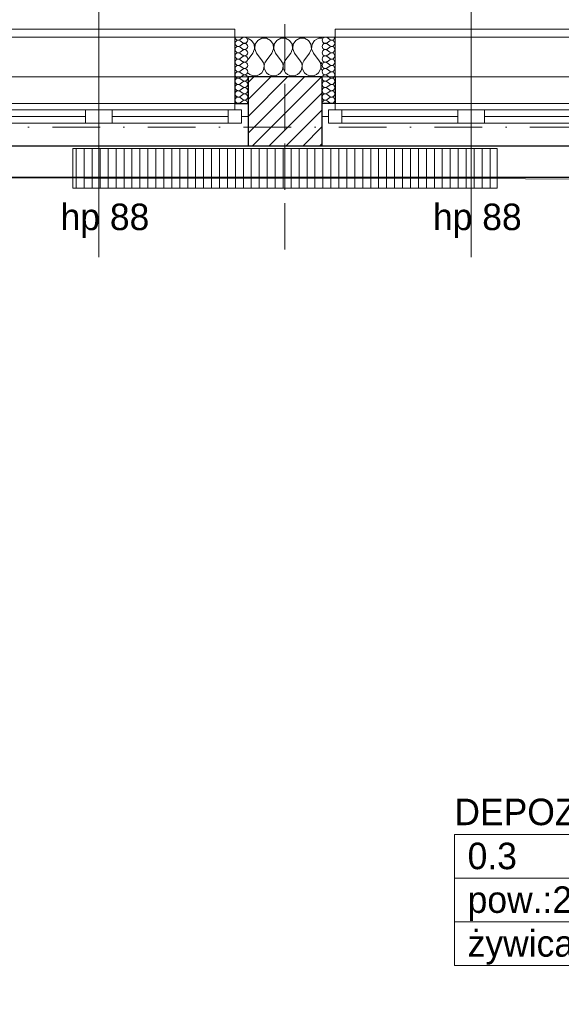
# Model space of a CAD drawing. Header units: millimetres. Extents: x 172139 to 266886, y 89395 to 138225.
# Tile 85 of 94: x 217757 to 219799, y 118029 to 121741. Entities that reach past the tile are written whole.
import ezdxf
from ezdxf.enums import TextEntityAlignment as Align

# ---------------------------------------------------------------- set-up
doc = ezdxf.new("R2010")
doc.units = ezdxf.units.MM
doc.header["$MEASUREMENT"] = 0
doc.linetypes.add('Krawędzie ukryte', pattern=[225, 175, -50])
doc.linetypes.add('Kropki i Kreski', pattern=[360, 180, -90, 0, -90])
for name, color, linetype in [('Konstrukcja - Siatki mod', 7, 'Continuous'), ('KR_INW', 7, 'Continuous'), ('NAPIS_SODON', 7, 'Continuous'), ('Okna ArchiCADa', 7, 'Continuous'), ('STREFA_NOWE_POM', 7, 'Continuous'), ('Znaczniki okien ArchiCADa', 7, 'Continuous')]:
    doc.layers.add(name, color=color, linetype=linetype)
for name, color, linetype, lineweight, true_color in [('Konstrukcja - Siatki mod_Nr_pióra__48', 7, 'Continuous', 15, 0xa80f02), ('KR_INW_Nr_pióra__102', 7, 'Continuous', 5, 0xcccccc), ('Okna ArchiCADa_Nr_pióra__61', 7, 'Continuous', 13, 0x6a6a6a), ('Okna ArchiCADa_Nr_pióra__64', 7, 'Continuous', 13, 0x41c341), ('PRZBUDOWA_W_KAN_OPIS_Nr_pióra__24', 7, 'Continuous', 15, 0x029e21), ('W_KAN_GRZEJNIKI_Nr_pióra__24', 7, 'Continuous', 15, 0x029e21), ('W_KAN_GRZEJNIKI_Nr_pióra__4', 7, 'Continuous', 13, 0x029e21), ('Znaczniki okien ArchiCADa_Nr_pióra__20', 7, 'Continuous', 13, 0xb00000), ('Znaczniki okien ArchiCADa_Nr_pióra__44', 7, 'Continuous', 13, 0x029e21)]:
    doc.layers.add(name, color=color, linetype=linetype, lineweight=lineweight, true_color=true_color)
for name, color, linetype, lineweight in [('KR_INW_Nr_pióra__101', 252, 'Continuous', 5), ('KR_INW_Nr_pióra__27', 7, 'Continuous', 25), ('KR_INW_Nr_pióra__47', 7, 'Continuous', 15), ('Metryczki pomieszczeń ArchiCADa_Nr_pióra__1', 7, 'Continuous', 13), ('NAPIS_SODON_Nr_pióra__1', 7, 'Continuous', 13), ('NAPIS_SODON_Nr_pióra__121', 255, 'Continuous', 0), ('Okna ArchiCADa_Nr_pióra__27', 7, 'Continuous', 25), ('STREFA_NOWE_POM_Nr_pióra__121', 255, 'Continuous', 0), ('Znaczniki okien ArchiCADa_Nr_pióra__7', 7, 'Continuous', 13)]:
    doc.layers.add(name, color=color, linetype=linetype, lineweight=lineweight)
doc.styles.add('GENERATED_STYLE_1', font='txt')
doc.styles.add('GENERATED_STYLE_2', font='txt')

# ---------------------------------------------------------------- blocks, each defined once
blk = doc.blocks.new('DEPOZYT_0.3_3', base_point=(219957.2, 118504.3))
at = {"layer": 'Metryczki pomieszczeń ArchiCADa_Nr_pióra__1', "linetype": 'Continuous'}
for p, q in [((219395.7, 118669), (220518.7, 118669)), ((219395.7, 118504.3), (219395.7, 118669)), ((220518.7, 118669), (220518.7, 118504.3)), ((220518.7, 118504.3), (219395.7, 118504.3)), ((219395.7, 118504.3), (220518.7, 118504.3)), ((219395.7, 118339.6), (219395.7, 118504.3)), ((220518.7, 118504.3), (220518.7, 118339.6)), ((220518.7, 118339.6), (219395.7, 118339.6)), ((219395.7, 118339.6), (220518.7, 118339.6)), ((219395.7, 118174.9), (219395.7, 118339.6)), ((220518.7, 118339.6), (220518.7, 118174.9)), ((220518.7, 118174.9), (219395.7, 118174.9))]:
    blk.add_line(p, q, dxfattribs=at)
at = {"layer": 'Metryczki pomieszczeń ArchiCADa_Nr_pióra__1'}
for tag, height, style, p in [('ROOM_NAME', 100, 'GENERATED_STYLE_2', (219395.7, 118804.2)), ('ROOM_NUMBER', 100, 'GENERATED_STYLE_1', (219445.7, 118638.2)), ('listZoneProperty', 100, 'GENERATED_STYLE_1', (219445.7, 118473.5)), ('DUMMY_385', 100, 'GENERATED_STYLE_1', (219849.4, 118472)), ('DUMMY_386', 66.7, 'GENERATED_STYLE_1', (219977.4, 118483.8)), ('basec', 100, 'GENERATED_STYLE_1', (219445.7, 118308.4))]:
    blk.add_attdef(tag, text='', height=height, dxfattribs=dict(at, style=style)).set_placement(p, align=Align.TOP_LEFT)
blk = doc.blocks.new('Strop_1', base_point=(179225, 121523.3))
at = {"layer": 'NAPIS_SODON_Nr_pióra__1', "linetype": 'Continuous', "flags": 128}
blk.add_lwpolyline([(179225, 121523.3), (179225.9, 107003.8), (250898.3, 107008.3), (250897.4, 121527.8)], close=True, dxfattribs=at)
blk = doc.blocks.new('Strop_2', base_point=(188316, 115154.1))
at = {"layer": 'NAPIS_SODON_Nr_pióra__121', "linetype": 'Continuous', "flags": 128}
blk.add_lwpolyline([(205315.4, 121145.6), (224463.2, 121145.6), (224463.2, 120284.7), (224843.2, 120284.7), (224843.2, 121525.6), (230445.6, 121525.6), (230445.6, 120284.7), (230445.6, 115394.1), (230442.2, 115394.1), (230443.9, 117003.9), (226439, 117009.8), (226379.4, 115221.6), (224893.2, 115252.5), (224893.2, 113397.6), (205242.2, 113397.6)], dxfattribs=at)
blk = doc.blocks.new('*X112')
at = {"layer": 'KR_INW_Nr_pióra__102', "linetype": 'Continuous'}
for p, q in [((218631.2, 121662.7), (218617.9, 121669.9)), ((218640.8, 121648.2), (218631.2, 121662.7)), ((218642.4, 121630.9), (218640.8, 121648.2)), ((218644.9, 121648.2), (218643.3, 121630.9)), ((218654.5, 121662.7), (218644.9, 121648.2)), ((218669.9, 121670.9), (218654.5, 121662.7)), ((218687.3, 121670.9), (218669.9, 121670.9)), ((218702.6, 121662.7), (218687.3, 121670.9)), ((218712.2, 121648.2), (218702.6, 121662.7)), ((218713.9, 121630.9), (218712.2, 121648.2)), ((218716.3, 121648.2), (218714.7, 121630.9)), ((218726, 121662.7), (218716.3, 121648.2)), ((218741.3, 121670.9), (218726, 121662.7)), ((218758.7, 121670.9), (218741.3, 121670.9)), ((218774, 121662.7), (218758.7, 121670.9)), ((218783.7, 121648.2), (218774, 121662.7)), ((218785.3, 121630.9), (218783.7, 121648.2)), ((218787.8, 121648.2), (218786.1, 121630.9)), ((218797.4, 121662.7), (218787.8, 121648.2)), ((218812.7, 121670.9), (218797.4, 121662.7)), ((218830.1, 121670.9), (218812.7, 121670.9)), ((218845.5, 121662.7), (218830.1, 121670.9)), ((218855.1, 121648.2), (218845.5, 121662.7)), ((218856.7, 121630.9), (218855.1, 121648.2)), ((218859.2, 121648.2), (218857.6, 121630.9)), ((218868.8, 121662.7), (218859.2, 121648.2)), ((218884.2, 121670.9), (218868.8, 121662.7)), ((218896.1, 121670.9), (218884.2, 121670.9)), ((218635.7, 121614.9), (218617.9, 121591.1)), ((218635.7, 121614.9), (218642.4, 121630.9)), ((218643.3, 121630.9), (218650, 121614.9)), ((218650, 121614.9), (218671.4, 121586.3)), ((218707.1, 121614.9), (218685.7, 121586.3)), ((218707.1, 121614.9), (218713.9, 121630.9)), ((218714.7, 121630.9), (218721.4, 121614.9)), ((218721.4, 121614.9), (218742.9, 121586.3)), ((218778.6, 121614.9), (218757.1, 121586.3)), ((218778.6, 121614.9), (218785.3, 121630.9)), ((218786.1, 121630.9), (218792.9, 121614.9)), ((218792.9, 121614.9), (218814.3, 121586.3)), ((218850, 121614.9), (218828.6, 121586.3)), ((218850, 121614.9), (218856.7, 121630.9)), ((218857.6, 121630.9), (218864.3, 121614.9)), ((218864.3, 121614.9), (218885.7, 121586.3)), ((218676.2, 121577.7), (218671.4, 121586.3)), ((218678.4, 121568.1), (218676.2, 121577.7)), ((218680.9, 121577.7), (218678.7, 121568.1)), ((218685.7, 121586.3), (218680.9, 121577.7)), ((218747.6, 121577.7), (218742.9, 121586.3)), ((218749.9, 121568.1), (218747.6, 121577.7)), ((218752.4, 121577.7), (218750.1, 121568.1)), ((218757.1, 121586.3), (218752.4, 121577.7)), ((218819.1, 121577.7), (218814.3, 121586.3)), ((218821.3, 121568.1), (218819.1, 121577.7)), ((218823.8, 121577.7), (218821.6, 121568.1)), ((218828.6, 121586.3), (218823.8, 121577.7)), ((218890.5, 121577.7), (218885.7, 121586.3)), ((218892.7, 121568.1), (218890.5, 121577.7)), ((218895.2, 121577.7), (218893, 121568.1)), ((218896.1, 121579.3), (218895.2, 121577.7)), ((218617.9, 121539.6), (218624.1, 121534.5)), ((218661.6, 121534.5), (218669.2, 121540.8)), ((218669.2, 121540.8), (218674.8, 121548.9)), ((218674.8, 121548.9), (218677.9, 121558.2)), ((218677.9, 121558.2), (218678.4, 121568.1)), ((218678.7, 121568.1), (218679.2, 121558.2)), ((218679.2, 121558.2), (218682.3, 121548.9)), ((218682.3, 121548.9), (218687.9, 121540.8)), ((218687.9, 121540.8), (218695.5, 121534.5)), ((218733.1, 121534.5), (218740.6, 121540.8)), ((218740.6, 121540.8), (218746.2, 121548.9)), ((218746.2, 121548.9), (218749.4, 121558.2)), ((218749.4, 121558.2), (218749.9, 121568.1)), ((218750.1, 121568.1), (218750.6, 121558.2)), ((218750.6, 121558.2), (218753.8, 121548.9)), ((218753.8, 121548.9), (218759.4, 121540.8)), ((218759.4, 121540.8), (218766.9, 121534.5)), ((218804.5, 121534.5), (218812.1, 121540.8)), ((218812.1, 121540.8), (218817.7, 121548.9)), ((218817.7, 121548.9), (218820.8, 121558.2)), ((218820.8, 121558.2), (218821.3, 121568.1)), ((218821.6, 121568.1), (218822.1, 121558.2)), ((218822.1, 121558.2), (218825.2, 121548.9)), ((218825.2, 121548.9), (218830.8, 121540.8)), ((218830.8, 121540.8), (218838.4, 121534.5)), ((218875.9, 121534.5), (218883.5, 121540.8)), ((218883.5, 121540.8), (218889.1, 121548.9)), ((218889.1, 121548.9), (218892.2, 121558.2)), ((218892.2, 121558.2), (218892.7, 121568.1)), ((218893, 121568.1), (218893.5, 121558.2)), ((218893.5, 121558.2), (218896.1, 121550.5)), ((218624.1, 121534.5), (218633.1, 121530.5)), ((218633.1, 121530.5), (218642.9, 121529.2)), ((218642.9, 121529.2), (218652.6, 121530.5)), ((218652.6, 121530.5), (218661.6, 121534.5)), ((218695.5, 121534.5), (218704.5, 121530.5)), ((218704.5, 121530.5), (218714.3, 121529.2)), ((218714.3, 121529.2), (218724, 121530.5)), ((218724, 121530.5), (218733.1, 121534.5)), ((218766.9, 121534.5), (218776, 121530.5)), ((218776, 121530.5), (218785.7, 121529.2)), ((218785.7, 121529.2), (218795.5, 121530.5)), ((218795.5, 121530.5), (218804.5, 121534.5)), ((218838.4, 121534.5), (218847.4, 121530.5)), ((218847.4, 121530.5), (218857.1, 121529.2)), ((218857.1, 121529.2), (218866.9, 121530.5)), ((218866.9, 121530.5), (218875.9, 121534.5))]:
    blk.add_line(p, q, dxfattribs=at)
blk = doc.blocks.new('*X120')
at = {"layer": 'KR_INW_Nr_pióra__102', "linetype": 'Continuous'}
for p, q in [((218916.3, 121673.2), (218925.9, 121666.1)), ((218916.3, 121654.2), (218925.9, 121661.3)), ((218916.3, 121649.4), (218925.9, 121642.3)), ((218916.3, 121630.4), (218925.9, 121637.5)), ((218916.3, 121625.6), (218925.9, 121618.5)), ((218916.3, 121606.5), (218925.9, 121613.7)), ((218916.3, 121601.8), (218925.9, 121594.6)), ((218916.3, 121582.7), (218925.9, 121589.9)), ((218916.3, 121578), (218925.9, 121570.8)), ((218916.3, 121558.9), (218925.9, 121566.1)), ((218916.3, 121554.2), (218925.9, 121547)), ((218916.3, 121535.1), (218925.9, 121542.3)), ((218916.3, 121530.4), (218925.9, 121523.2)), ((218916.3, 121511.3), (218925.9, 121518.5)), ((218916.3, 121506.5), (218925.9, 121499.4)), ((218916.3, 121487.5), (218925.9, 121494.6)), ((218916.3, 121482.7), (218925.9, 121475.6)), ((218916.3, 121463.7), (218925.9, 121470.8)), ((218916.3, 121458.9), (218925.9, 121451.8)), ((218916.3, 121439.9), (218925.9, 121447)), ((218916.3, 121435.1), (218925.9, 121428))]:
    blk.add_line(p, q, dxfattribs=at)
for centre, start, end in [((218909.2, 121663.7), 53.1301, 306.8699), ((218909.2, 121639.9), 53.1301, 306.8699), ((218933, 121675.6), 233.1301, 0), ((218933, 121651.8), 0, 126.8699), ((218933, 121651.8), 233.1301, 0), ((218909.2, 121616.1), 53.1301, 306.8699), ((218933, 121628), 0, 126.8699), ((218933, 121628), 233.1301, 0), ((218933, 121604.2), 0, 126.8699), ((218909.2, 121592.3), 53.1301, 306.8699), ((218909.2, 121568.5), 53.1301, 306.8699), ((218933, 121604.2), 233.1301, 0), ((218933, 121580.4), 0, 126.8699), ((218933, 121580.4), 233.1301, 0), ((218909.2, 121544.6), 53.1301, 306.8699), ((218933, 121556.5), 0, 126.8699), ((218933, 121556.5), 233.1301, 0), ((218933, 121532.7), 0, 126.8699), ((218909.2, 121520.8), 53.1301, 306.8699), ((218909.2, 121497), 53.1301, 306.8699), ((218933, 121532.7), 233.1301, 0), ((218933, 121508.9), 0, 126.8699), ((218933, 121508.9), 233.1301, 0), ((218909.2, 121473.2), 53.1301, 306.8699), ((218909.2, 121449.4), 53.1301, 306.8699), ((218933, 121485.1), 0, 126.8699), ((218933, 121485.1), 233.1301, 0), ((218933, 121461.3), 0, 126.8699), ((218933, 121461.3), 233.1301, 0), ((218909.2, 121425.6), 53.1301, 180), ((218933, 121437.5), 0, 126.8699), ((218933, 121437.5), 233.1301, 0)]:
    blk.add_arc(centre, 11.9, start, end, dxfattribs=at)
blk = doc.blocks.new('*X123')
at = {"layer": 'KR_INW_Nr_pióra__102', "linetype": 'Continuous'}
for p, q in [((218597.6, 121673.2), (218588.1, 121666.1)), ((218597.6, 121654.2), (218588.1, 121661.3)), ((218597.6, 121649.4), (218588.1, 121642.3)), ((218597.6, 121630.4), (218588.1, 121637.5)), ((218597.6, 121625.6), (218588.1, 121618.5)), ((218597.6, 121606.5), (218588.1, 121613.7)), ((218597.6, 121601.8), (218588.1, 121594.6)), ((218597.6, 121582.7), (218588.1, 121589.9)), ((218597.6, 121578), (218588.1, 121570.8)), ((218597.6, 121558.9), (218588.1, 121566.1)), ((218597.6, 121554.2), (218588.1, 121547)), ((218597.6, 121535.1), (218588.1, 121542.3)), ((218597.6, 121530.4), (218588.1, 121523.2)), ((218597.6, 121511.3), (218588.1, 121518.5)), ((218597.6, 121506.5), (218588.1, 121499.4)), ((218597.6, 121487.5), (218588.1, 121494.6)), ((218597.6, 121482.7), (218588.1, 121475.6)), ((218597.6, 121463.7), (218588.1, 121470.8)), ((218597.6, 121458.9), (218588.1, 121451.8)), ((218597.6, 121439.9), (218588.1, 121447)), ((218597.6, 121435.1), (218588.1, 121428))]:
    blk.add_line(p, q, dxfattribs=at)
for centre, start, end in [((218581, 121675.6), 180, 306.8699), ((218581, 121651.8), 53.1301, 180), ((218581, 121651.8), 180, 306.8699), ((218604.8, 121663.7), 233.1301, 126.8699), ((218604.8, 121639.9), 233.1301, 126.8699), ((218581, 121628), 53.1301, 180), ((218581, 121628), 180, 306.8699), ((218581, 121604.2), 53.1301, 180), ((218604.8, 121616.1), 233.1301, 126.8699), ((218581, 121604.2), 180, 306.8699), ((218581, 121580.4), 53.1301, 180), ((218581, 121580.4), 180, 306.8699), ((218604.8, 121592.3), 233.1301, 126.8699), ((218604.8, 121568.5), 233.1301, 126.8699), ((218581, 121556.5), 53.1301, 180), ((218581, 121556.5), 180, 306.8699), ((218581, 121532.7), 53.1301, 180), ((218604.8, 121544.6), 233.1301, 126.8699), ((218581, 121532.7), 180, 306.8699), ((218581, 121508.9), 53.1301, 180), ((218581, 121508.9), 180, 306.8699), ((218604.8, 121520.8), 233.1301, 126.8699), ((218604.8, 121497), 233.1301, 126.8699), ((218581, 121485.1), 53.1301, 180), ((218581, 121485.1), 180, 306.8699), ((218581, 121461.3), 53.1301, 180), ((218581, 121461.3), 180, 306.8699), ((218604.8, 121473.2), 233.1301, 126.8699), ((218604.8, 121449.4), 233.1301, 126.8699), ((218581, 121437.5), 53.1301, 180), ((218581, 121437.5), 180, 306.8699), ((218604.8, 121425.6), 0, 126.8699)]:
    blk.add_arc(centre, 11.9, start, end, dxfattribs=at)
blk = doc.blocks.new('Okno dwuskrzydłowe 19')
at = {"layer": 'Okna ArchiCADa_Nr_pióra__64', "linetype": 'Continuous'}
for p, q in [((-562.8, 230), (562.8, 230)), ((-562.8, 0), (-537.8, 0)), ((-562.8, -50), (-562.8, 0)), ((-537.8, 25), (-487.8, 25)), ((-537.8, -25), (-537.8, 25)), ((-537.8, 0), (-537.8, -25)), ((-487.8, 25), (-50, 25)), ((-487.8, 25), (-487.8, -25)), ((-487.8, 25), (-50, 25)), ((-487.8, 0), (-50, 0)), ((-50, -25), (-50, 25)), ((-50, 25), (0, 25)), ((0, 25), (0, -25)), ((0, 25), (50, 25)), ((0, -25), (0, 25)), ((50, 25), (487.8, 25)), ((50, 25), (50, -25)), ((50, 25), (487.8, 25)), ((50, 0), (487.8, 0)), ((487.8, -25), (487.8, 25)), ((487.8, 25), (537.8, 25)), ((537.8, 25), (537.8, -25)), ((537.8, -25), (537.8, 0)), ((537.8, 0), (562.8, 0)), ((562.8, -50), (562.8, 0)), ((-537.8, -25), (-512.8, -25)), ((-487.8, -25), (-537.8, -25)), ((-512.8, -25), (-512.8, -50)), ((-50, -25), (-487.8, -25)), ((0, -25), (-50, -25)), ((50, -25), (0, -25)), ((487.8, -25), (50, -25)), ((537.8, -25), (487.8, -25)), ((512.8, -50), (512.8, -25)), ((512.8, -25), (537.8, -25)), ((-512.8, -50), (-562.8, -50)), ((-512.8, -50), (-562.8, -50)), ((0, -50), (-512.8, -50)), ((512.8, -50), (0, -50)), ((562.8, -50), (512.8, -50)), ((512.8, -50), (562.8, -50)), ((-512.8, -300), (512.8, -300)), ((-512.8, -300), (-512.8, -330)), ((-512.8, -330), (512.8, -330)), ((512.8, -330), (512.8, -300))]:
    blk.add_line(p, q, dxfattribs=at)
blk = doc.blocks.new('Znacznik O 19')
at = {"layer": 'Znaczniki okien ArchiCADa_Nr_pióra__20', "linetype": 'Continuous'}
blk.add_line((0, 350), (0, -830), dxfattribs=at)
at = {"layer": 'Znaczniki okien ArchiCADa_Nr_pióra__44', "linetype": 'Continuous'}
for start, end in [(0, 180), (180, 0)]:
    blk.add_arc((0, 500), 150, start, end, dxfattribs=at)
at = {"layer": 'Znaczniki okien ArchiCADa_Nr_pióra__7', "style": 'GENERATED_STYLE_1'}
for tag, p in [('AC_MarkerText_2', (-17.6, 138.6)), ('AC_MarkerText_3', (182.4, 138.7))]:
    blk.add_attdef(tag, text='', height=100, rotation=90, dxfattribs=at).set_placement(p, align=Align.BOTTOM_LEFT)
for tag, p in [('AC_WIDO_ID', (-109.2, 448.3)), ('AC_MarkerText_4', (-144, -758))]:
    blk.add_attdef(tag, text='', height=100, dxfattribs=at).set_placement(p, align=Align.BOTTOM_LEFT)
blk = doc.blocks.new('Wnęka sklepiona płasko 19_2')
at = {"layer": 'Okna ArchiCADa_Nr_pióra__27', "linetype": 'Continuous'}
for p, q in [((-1264.8, 250), (-1264.8, 130)), ((1264.8, 250), (-1264.8, 250)), ((1264.8, 130), (1264.8, 250)), ((-1264.8, 130), (1264.8, 130))]:
    blk.add_line(p, q, dxfattribs=at)
at = {"layer": 'Okna ArchiCADa_Nr_pióra__61', "linetype": 'Continuous'}
blk.add_line((-1264.8, 250), (1264.8, 250), dxfattribs=at)
blk = doc.blocks.new('Ściana_1', base_point=(179075.1, 121675.6))
at = {"layer": 'KR_INW_Nr_pióra__101', "linetype": 'Continuous'}
h = blk.add_hatch(dxfattribs=at)
h.set_pattern_fill('Cegła_licówka', color=256, style=0, pattern_type=2)
h.set_pattern_definition([(45, (0, 0), (-31.819804, 31.819804), [])])
h.paths.add_polyline_path([(218617.9, 121375.6), (218617.9, 121265.6), (218896.1, 121265.6), (218896.1, 121375.6), (218896.1, 121425.6), (218896.1, 121525.6), (218617.9, 121525.6), (218617.9, 121425.6)])
at = {"layer": 'KR_INW_Nr_pióra__27', "linetype": 'Continuous'}
for p, q in [((218567.9, 121525.6), (218567.9, 121425.6)), ((218896.1, 121525.6), (218617.9, 121525.6)), ((218617.9, 121525.6), (218617.9, 121425.6)), ((218896.1, 121525.6), (218896.1, 121425.6)), ((218946.1, 121525.6), (218946.1, 121425.6)), ((218567.9, 121425.6), (218617.9, 121425.6)), ((218617.9, 121425.6), (218617.9, 121375.6)), ((218946.1, 121425.6), (218896.1, 121425.6)), ((218896.1, 121425.6), (218896.1, 121375.6)), ((218617.9, 121375.6), (218617.9, 121265.6)), ((218896.1, 121375.6), (218896.1, 121265.6)), ((218617.9, 121265.6), (218896.1, 121265.6))]:
    blk.add_line(p, q, dxfattribs=at)
at = {"layer": 'KR_INW_Nr_pióra__47', "linetype": 'Continuous'}
for p, q in [((218617.9, 121675.6), (218567.9, 121675.6)), ((218567.9, 121425.6), (218567.9, 121675.6)), ((218567.9, 121675.6), (218567.9, 121525.6)), ((218896.1, 121675.6), (218946.1, 121675.6)), ((218946.1, 121425.6), (218946.1, 121675.6)), ((218946.1, 121675.6), (218946.1, 121525.6)), ((218617.9, 121425.6), (218567.9, 121425.6)), ((218896.1, 121425.6), (218946.1, 121425.6))]:
    blk.add_line(p, q, dxfattribs=at)
at = {"layer": 'KR_INW_Nr_pióra__47', "linetype": 'Continuous', "flags": 128}
blk.add_lwpolyline([(218896.1, 121675.6), (218617.9, 121675.6)], dxfattribs=at)
at = {"layer": 'KR_INW'}
for name in ['*X123', '*X112', '*X120']:
    blk.add_blockref(name, (0, 0), dxfattribs=at)
at = {"layer": 'Okna ArchiCADa', "color": 251, "linetype": 'Continuous', "lineweight": 13, "true_color": 0x6a6a6a, "xscale": -1, "zscale": 1000, "rotation": 180}
blk.add_blockref('Wnęka sklepiona płasko 19_2', (218757, 121395.6), dxfattribs=at)
at = {"layer": 'Okna ArchiCADa_Nr_pióra__64', "linetype": 'Continuous', "xscale": -1, "zscale": 1000, "rotation": 180}
for p in [(218055, 121375.6), (219458.9, 121375.6)]:
    blk.add_blockref('Okno dwuskrzydłowe 19', p, dxfattribs=at)
at = {"layer": 'Znaczniki okien ArchiCADa', "color": 14, "lineweight": 13, "true_color": 0xb00000}
ref = blk.add_blockref('Znacznik O 19', (218055, 121675.6), dxfattribs=at)
ref.add_attrib('AC_MarkerText_2', '113', dxfattribs={"layer": 'Znaczniki okien ArchiCADa_Nr_pióra__7', "color": 7, "height": 100, "rotation": 90, "style": 'GENERATED_STYLE_1'}).set_placement((218037.4, 121814.2), align=Align.BOTTOM_LEFT)
ref.add_attrib('AC_MarkerText_3', '150', dxfattribs={"layer": 'Znaczniki okien ArchiCADa_Nr_pióra__7', "color": 7, "height": 100, "rotation": 90, "style": 'GENERATED_STYLE_1'}).set_placement((218237.4, 121814.3), align=Align.BOTTOM_LEFT)
ref.add_attrib('AC_MarkerText_4', 'hp 88', dxfattribs={"layer": 'Znaczniki okien ArchiCADa_Nr_pióra__7', "color": 7, "height": 100, "style": 'GENERATED_STYLE_1'}).set_placement((217911, 120917.6), align=Align.BOTTOM_LEFT)
ref.add_attrib('AC_WIDO_ID', 'On1', dxfattribs={"layer": 'Znaczniki okien ArchiCADa_Nr_pióra__7', "color": 7, "height": 100, "style": 'GENERATED_STYLE_1'}).set_placement((217945.9, 122123.9), align=Align.BOTTOM_LEFT)
ref = blk.add_blockref('Znacznik O 19', (219458.9, 121675.6), dxfattribs=at)
ref.add_attrib('AC_MarkerText_2', '113', dxfattribs={"layer": 'Znaczniki okien ArchiCADa_Nr_pióra__7', "color": 7, "height": 100, "rotation": 90, "style": 'GENERATED_STYLE_1'}).set_placement((219441.3, 121814.2), align=Align.BOTTOM_LEFT)
ref.add_attrib('AC_MarkerText_3', '150', dxfattribs={"layer": 'Znaczniki okien ArchiCADa_Nr_pióra__7', "color": 7, "height": 100, "rotation": 90, "style": 'GENERATED_STYLE_1'}).set_placement((219641.3, 121814.3), align=Align.BOTTOM_LEFT)
ref.add_attrib('AC_MarkerText_4', 'hp 88', dxfattribs={"layer": 'Znaczniki okien ArchiCADa_Nr_pióra__7', "color": 7, "height": 100, "style": 'GENERATED_STYLE_1'}).set_placement((219314.9, 120917.6), align=Align.BOTTOM_LEFT)
ref.add_attrib('AC_WIDO_ID', 'On1', dxfattribs={"layer": 'Znaczniki okien ArchiCADa_Nr_pióra__7', "color": 7, "height": 100, "style": 'GENERATED_STYLE_1'}).set_placement((219349.8, 122123.9), align=Align.BOTTOM_LEFT)
blk = doc.blocks.new('Standardowy znacznik siatki_10')
at = {"layer": 'Konstrukcja - Siatki mod_Nr_pióra__48', "linetype": 'Kropki i Kreski'}
blk.add_line((1000, 0), (72912, 0), dxfattribs=at)

msp = doc.modelspace()

# ---------------------------------------------------------------- hatches: boundary and pattern name
at = {"layer": 'W_KAN_GRZEJNIKI_Nr_pióra__4', "linetype": 'Continuous'}
h = msp.add_hatch(dxfattribs=at)
h.set_pattern_fill('Sklejka', color=256, style=0, pattern_type=2)
h.set_pattern_definition([(270, (219170.18, 121255.595), (30, 0), [])])
h.paths.add_polyline_path([(217957, 121255.6), (219557, 121255.6), (219557, 121105.6), (217957, 121105.6)])

# ---------------------------------------------------------------- linework, layer by layer
at = {"layer": 'PRZBUDOWA_W_KAN_OPIS_Nr_pióra__24', "linetype": 'Krawędzie ukryte'}
msp.add_line((218757, 120874.2), (218757, 123650), dxfattribs=at)
at = {"layer": 'STREFA_NOWE_POM_Nr_pióra__121', "linetype": 'Continuous', "flags": 128}
msp.add_lwpolyline([(216330.8, 115862.5), (216785.8, 115846.9), (216797.4, 115586.8), (220688.1, 115586.8), (220678.8, 116587.4), (221330.1, 116604.7), (221330.1, 121138), (216330.8, 121145.6)], close=True, dxfattribs=at)
at = {"layer": 'W_KAN_GRZEJNIKI_Nr_pióra__24', "linetype": 'Continuous', "flags": 128}
msp.add_lwpolyline([(217957, 121255.6), (219557, 121255.6), (219557, 121105.6), (217957, 121105.6)], close=True, dxfattribs=at)

# ---------------------------------------------------------------- block references
at = {"layer": 'Konstrukcja - Siatki mod', "color": 8, "linetype": 'Continuous', "lineweight": 13, "zscale": 1000}
msp.add_blockref('Standardowy znacznik siatki_10', (177989.3, 121335.6), dxfattribs=at)
at = {"layer": 'KR_INW'}
msp.add_blockref('Ściana_1', (179075.1, 121675.6), dxfattribs=at)
at = {"layer": 'NAPIS_SODON', "linetype": 'Continuous'}
msp.add_blockref('Strop_1', (179225, 121523.3), dxfattribs=at)
at = {"layer": 'NAPIS_SODON', "color": 255, "linetype": 'Continuous', "lineweight": 0}
msp.add_blockref('Strop_2', (188316, 115154.1), dxfattribs=at)
at = {"layer": 'STREFA_NOWE_POM', "linetype": 'Continuous'}
ref = msp.add_blockref('DEPOZYT_0.3_3', (219957.2, 118504.3), dxfattribs=at)
ref.add_attrib('ROOM_NAME', 'DEPOZYT', dxfattribs={"layer": 'Metryczki pomieszczeń ArchiCADa_Nr_pióra__1', "color": 7, "height": 100, "style": 'GENERATED_STYLE_2'}).set_placement((219395.7, 118804.2), align=Align.TOP_LEFT)
ref.add_attrib('ROOM_NUMBER', '0.3', dxfattribs={"layer": 'Metryczki pomieszczeń ArchiCADa_Nr_pióra__1', "color": 7, "height": 100, "style": 'GENERATED_STYLE_1'}).set_placement((219445.7, 118638.2), align=Align.TOP_LEFT)
ref.add_attrib('listZoneProperty', 'pow.:27', dxfattribs={"layer": 'Metryczki pomieszczeń ArchiCADa_Nr_pióra__1', "color": 7, "height": 100, "style": 'GENERATED_STYLE_1'}).set_placement((219445.7, 118473.5), align=Align.TOP_LEFT)
ref.add_attrib('basec', 'żywica epoksydowa', dxfattribs={"layer": 'Metryczki pomieszczeń ArchiCADa_Nr_pióra__1', "color": 7, "height": 100, "style": 'GENERATED_STYLE_1'}).set_placement((219445.7, 118308.4), align=Align.TOP_LEFT)
ref.add_attrib('DUMMY_385', ' m', dxfattribs={"layer": 'Metryczki pomieszczeń ArchiCADa_Nr_pióra__1', "color": 7, "height": 100, "style": 'GENERATED_STYLE_1'}).set_placement((219849.4, 118472), align=Align.TOP_LEFT)
ref.add_attrib('DUMMY_386', '2', dxfattribs={"layer": 'Metryczki pomieszczeń ArchiCADa_Nr_pióra__1', "color": 7, "height": 66.7, "style": 'GENERATED_STYLE_1'}).set_placement((219977.4, 118483.8), align=Align.TOP_LEFT)

doc.saveas('drawing.dxf')
